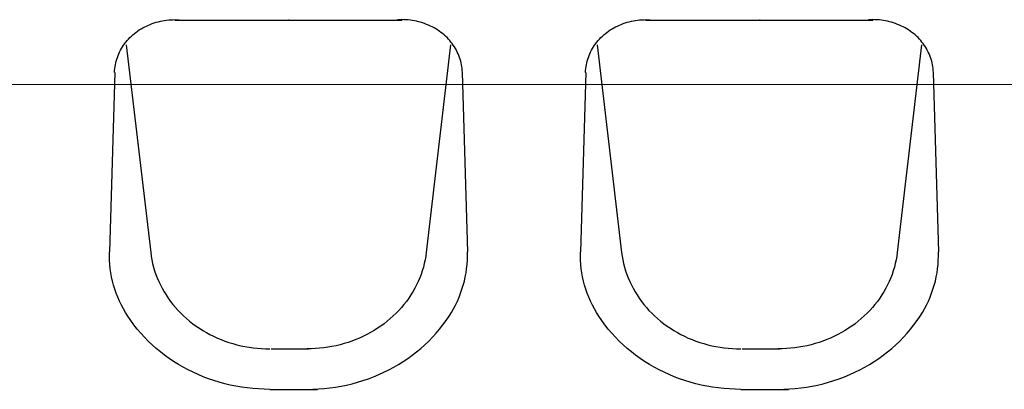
# Model space of a CAD drawing. Header units: millimetres. Extents: x -12988 to 25758, y 6227 to 71097.
# Tile 27 of 28: x 4955 to 5061, y 18189 to 18229. Entities that reach past the tile are written whole.
import ezdxf

# ---------------------------------------------------------------- set-up
doc = ezdxf.new("R2010")
doc.units = ezdxf.units.MM
doc.layers.add('!WYPOSAŻENIE', color=4, linetype='Continuous')
doc.layers.add('0! WIZJA', color=210, linetype='Continuous', lineweight=18)

# ---------------------------------------------------------------- blocks, each defined once
blk = doc.blocks.new('*U118')
at = {"layer": '!WYPOSAŻENIE'}
for p, q in [((-15.77, 19.13), (-15.57, 19.23)), ((-15.77, 19.13), (-15.57, 19.23)), ((-15.57, 19.23), (-15.37, 19.33)), ((-15.57, 19.23), (-15.37, 19.33)), ((-15.37, 19.33), (-15.16, 19.43)), ((-15.37, 19.33), (-15.16, 19.43)), ((-15.16, 19.43), (-14.96, 19.51)), ((-15.16, 19.43), (-14.96, 19.51)), ((-14.96, 19.51), (-14.74, 19.6)), ((-14.96, 19.51), (-14.74, 19.6)), ((-14.74, 19.6), (-14.53, 19.67)), ((-14.74, 19.6), (-14.53, 19.67)), ((-14.53, 19.67), (-14.31, 19.74)), ((-14.53, 19.67), (-14.31, 19.74)), ((-14.31, 19.74), (-14.09, 19.8)), ((-14.31, 19.74), (-14.09, 19.8)), ((-14.09, 19.8), (-13.87, 19.85)), ((-14.09, 19.8), (-13.87, 19.85)), ((-13.87, 19.85), (-13.65, 19.89)), ((-13.87, 19.85), (-13.65, 19.89)), ((-13.65, 19.89), (-13.42, 19.93)), ((-13.65, 19.89), (-13.42, 19.93)), ((-13.42, 19.93), (-13.2, 19.96)), ((-13.42, 19.93), (-13.2, 19.96)), ((-13.2, 19.96), (-12.97, 19.99)), ((-13.2, 19.96), (-12.97, 19.99)), ((-12.97, 19.99), (-12.74, 20)), ((-12.97, 19.99), (-12.74, 20)), ((-12.74, 20), (-12.51, 20.01)), ((-12.74, 20), (-12.51, 20.01)), ((-12.51, 20.01), (-12.28, 20.02)), ((-12.51, 20.01), (-12.28, 20.02)), ((12.32, 19.98), (-12.32, 19.98)), ((12.32, 19.98), (-12.32, 19.98)), ((-12.28, 20.02), (-12.05, 20.01)), ((-12.28, 20.02), (-12.05, 20.01)), ((-12.05, 20.01), (-11.82, 20)), ((-12.05, 20.01), (-11.82, 20)), ((12.05, 20.01), (11.82, 20)), ((12.05, 20.01), (11.82, 20)), ((12.28, 20.02), (12.05, 20.01)), ((12.28, 20.02), (12.05, 20.01)), ((12.51, 20.01), (12.28, 20.02)), ((12.51, 20.01), (12.28, 20.02)), ((12.74, 20), (12.51, 20.01)), ((12.74, 20), (12.51, 20.01)), ((12.97, 19.99), (12.74, 20)), ((12.97, 19.99), (12.74, 20)), ((13.2, 19.96), (12.97, 19.99)), ((13.2, 19.96), (12.97, 19.99)), ((13.42, 19.93), (13.2, 19.96)), ((13.42, 19.93), (13.2, 19.96)), ((13.65, 19.89), (13.42, 19.93)), ((13.65, 19.89), (13.42, 19.93)), ((13.87, 19.85), (13.65, 19.89)), ((13.87, 19.85), (13.65, 19.89)), ((14.09, 19.8), (13.87, 19.85)), ((14.09, 19.8), (13.87, 19.85)), ((14.31, 19.74), (14.09, 19.8)), ((14.31, 19.74), (14.09, 19.8)), ((14.53, 19.67), (14.31, 19.74)), ((14.53, 19.67), (14.31, 19.74)), ((14.74, 19.6), (14.53, 19.67)), ((14.74, 19.6), (14.53, 19.67)), ((14.96, 19.51), (14.74, 19.6)), ((14.96, 19.51), (14.74, 19.6)), ((15.16, 19.43), (14.96, 19.51)), ((15.16, 19.43), (14.96, 19.51)), ((15.37, 19.33), (15.16, 19.43)), ((15.37, 19.33), (15.16, 19.43)), ((15.57, 19.23), (15.37, 19.33)), ((15.57, 19.23), (15.37, 19.33)), ((15.77, 19.13), (15.57, 19.23)), ((15.77, 19.13), (15.57, 19.23)), ((-17.17, 18.07), (-17.01, 18.22)), ((-17.17, 18.07), (-17.01, 18.22)), ((-17.01, 18.22), (-16.85, 18.37)), ((-17.01, 18.22), (-16.85, 18.37)), ((-16.85, 18.37), (-16.68, 18.51)), ((-16.85, 18.37), (-16.68, 18.51)), ((-16.68, 18.51), (-16.51, 18.64)), ((-16.68, 18.51), (-16.51, 18.64)), ((-16.51, 18.64), (-16.33, 18.77)), ((-16.51, 18.64), (-16.33, 18.77)), ((-16.33, 18.77), (-16.15, 18.9)), ((-16.33, 18.77), (-16.15, 18.9)), ((-16.15, 18.9), (-15.96, 19.02)), ((-16.15, 18.9), (-15.96, 19.02)), ((-15.96, 19.02), (-15.77, 19.13)), ((-15.96, 19.02), (-15.77, 19.13)), ((15.96, 19.02), (15.77, 19.13)), ((15.96, 19.02), (15.77, 19.13)), ((16.15, 18.9), (15.96, 19.02)), ((16.15, 18.9), (15.96, 19.02)), ((16.33, 18.77), (16.15, 18.9)), ((16.33, 18.77), (16.15, 18.9)), ((16.51, 18.64), (16.33, 18.77)), ((16.51, 18.64), (16.33, 18.77)), ((16.68, 18.51), (16.51, 18.64)), ((16.68, 18.51), (16.51, 18.64)), ((16.85, 18.37), (16.68, 18.51)), ((16.85, 18.37), (16.68, 18.51)), ((17.01, 18.22), (16.85, 18.37)), ((17.01, 18.22), (16.85, 18.37)), ((17.17, 18.07), (17.01, 18.22)), ((17.17, 18.07), (17.01, 18.22)), ((-18.08, 16.89), (-17.97, 17.07)), ((-18.08, 16.89), (-17.97, 17.07)), ((-17.97, 17.07), (-17.85, 17.24)), ((-17.97, 17.07), (-17.85, 17.24)), ((-17.85, 17.24), (-17.73, 17.42)), ((-17.85, 17.24), (-17.73, 17.42)), ((-17.73, 17.42), (-17.6, 17.59)), ((-17.73, 17.42), (-17.6, 17.59)), ((-17.6, 17.59), (-17.46, 17.75)), ((-17.6, 17.59), (-17.46, 17.75)), ((-17.56, 17.29), (-14.92, -5.19)), ((-17.56, 17.29), (-14.92, -5.19)), ((-17.46, 17.75), (-17.32, 17.91)), ((-17.46, 17.75), (-17.32, 17.91)), ((-17.32, 17.91), (-17.17, 18.07)), ((-17.32, 17.91), (-17.17, 18.07)), ((17.56, 17.29), (14.92, -5.19)), ((17.56, 17.29), (14.92, -5.19)), ((17.32, 17.91), (17.17, 18.07)), ((17.32, 17.91), (17.17, 18.07)), ((17.46, 17.75), (17.32, 17.91)), ((17.46, 17.75), (17.32, 17.91)), ((17.6, 17.59), (17.46, 17.75)), ((17.6, 17.59), (17.46, 17.75)), ((17.73, 17.42), (17.6, 17.59)), ((17.73, 17.42), (17.6, 17.59)), ((17.85, 17.24), (17.73, 17.42)), ((17.85, 17.24), (17.73, 17.42)), ((17.97, 17.07), (17.85, 17.24)), ((17.97, 17.07), (17.85, 17.24)), ((18.08, 16.89), (17.97, 17.07)), ((18.08, 16.89), (17.97, 17.07)), ((-18.52, 15.93), (-18.45, 16.13)), ((-18.52, 15.93), (-18.45, 16.13)), ((-18.45, 16.13), (-18.37, 16.32)), ((-18.45, 16.13), (-18.37, 16.32)), ((-18.37, 16.32), (-18.28, 16.51)), ((-18.37, 16.32), (-18.28, 16.51)), ((-18.28, 16.51), (-18.18, 16.7)), ((-18.28, 16.51), (-18.18, 16.7)), ((-18.18, 16.7), (-18.08, 16.89)), ((-18.18, 16.7), (-18.08, 16.89)), ((18.18, 16.7), (18.08, 16.89)), ((18.18, 16.7), (18.08, 16.89)), ((18.28, 16.51), (18.18, 16.7)), ((18.28, 16.51), (18.18, 16.7)), ((18.37, 16.32), (18.28, 16.51)), ((18.37, 16.32), (18.28, 16.51)), ((18.45, 16.13), (18.37, 16.32)), ((18.45, 16.13), (18.37, 16.32)), ((18.52, 15.93), (18.45, 16.13)), ((18.52, 15.93), (18.45, 16.13)), ((-18.8, 14.72), (-18.77, 14.93)), ((-18.8, 14.72), (-18.77, 14.93)), ((-18.77, 14.93), (-18.74, 15.13)), ((-18.77, 14.93), (-18.74, 15.13)), ((-18.74, 15.13), (-18.7, 15.34)), ((-18.74, 15.13), (-18.7, 15.34)), ((-18.7, 15.34), (-18.65, 15.54)), ((-18.7, 15.34), (-18.65, 15.54)), ((-18.65, 15.54), (-18.59, 15.74)), ((-18.65, 15.54), (-18.59, 15.74)), ((-18.59, 15.74), (-18.52, 15.93)), ((-18.59, 15.74), (-18.52, 15.93)), ((18.59, 15.74), (18.52, 15.93)), ((18.59, 15.74), (18.52, 15.93)), ((18.65, 15.54), (18.59, 15.74)), ((18.65, 15.54), (18.59, 15.74)), ((18.7, 15.34), (18.65, 15.54)), ((18.7, 15.34), (18.65, 15.54)), ((18.74, 15.13), (18.7, 15.34)), ((18.74, 15.13), (18.7, 15.34)), ((18.77, 14.93), (18.74, 15.13)), ((18.77, 14.93), (18.74, 15.13)), ((18.8, 14.72), (18.77, 14.93)), ((18.8, 14.72), (18.77, 14.93)), ((-18.8, 14.31), (-19.38, -5.13)), ((-18.8, 14.31), (-19.38, -5.13)), ((-18.83, 14.31), (-18.82, 14.52)), ((-18.83, 14.31), (-18.82, 14.52)), ((-18.82, 14.52), (-18.8, 14.72)), ((-18.82, 14.52), (-18.8, 14.72)), ((18.82, 14.52), (18.8, 14.72)), ((18.82, 14.52), (18.8, 14.72)), ((18.8, 14.31), (19.38, -5.13)), ((18.8, 14.31), (19.38, -5.13)), ((18.83, 14.31), (18.82, 14.52)), ((18.83, 14.31), (18.82, 14.52)), ((-19.39, -5.58), (-19.38, -5.13)), ((-19.39, -5.58), (-19.38, -5.13)), ((-14.92, -5.19), (-14.87, -5.59)), ((-14.92, -5.19), (-14.87, -5.59)), ((14.92, -5.19), (14.87, -5.59)), ((14.92, -5.19), (14.87, -5.59)), ((14.92, -5.19), (14.87, -5.59)), ((14.92, -5.19), (14.87, -5.59)), ((19.39, -5.58), (19.38, -5.13)), ((19.39, -5.58), (19.38, -5.13)), ((-19.37, -6.04), (-19.39, -5.58)), ((-19.37, -6.04), (-19.39, -5.58)), ((-19.34, -6.5), (-19.37, -6.04)), ((-19.34, -6.5), (-19.37, -6.04)), ((-14.87, -5.59), (-14.8, -5.99)), ((-14.87, -5.59), (-14.8, -5.99)), ((-14.8, -5.99), (-14.71, -6.39)), ((-14.8, -5.99), (-14.71, -6.39)), ((-14.71, -6.39), (-14.61, -6.79)), ((-14.71, -6.39), (-14.61, -6.79)), ((14.71, -6.39), (14.61, -6.79)), ((14.71, -6.39), (14.61, -6.79)), ((14.71, -6.39), (14.61, -6.79)), ((14.71, -6.39), (14.61, -6.79)), ((14.8, -5.99), (14.71, -6.39)), ((14.8, -5.99), (14.71, -6.39)), ((14.8, -5.99), (14.71, -6.39)), ((14.8, -5.99), (14.71, -6.39)), ((14.87, -5.59), (14.8, -5.99)), ((14.87, -5.59), (14.8, -5.99)), ((14.87, -5.59), (14.8, -5.99)), ((14.87, -5.59), (14.8, -5.99)), ((19.34, -6.5), (19.37, -6.04)), ((19.34, -6.5), (19.37, -6.04)), ((19.37, -6.04), (19.39, -5.58)), ((19.37, -6.04), (19.39, -5.58)), ((-19.29, -6.95), (-19.34, -6.5)), ((-19.29, -6.95), (-19.34, -6.5)), ((-19.23, -7.4), (-19.29, -6.95)), ((-19.23, -7.4), (-19.29, -6.95)), ((-19.15, -7.85), (-19.23, -7.4)), ((-19.15, -7.85), (-19.23, -7.4)), ((-14.61, -6.79), (-14.49, -7.18)), ((-14.61, -6.79), (-14.49, -7.18)), ((-14.49, -7.18), (-14.36, -7.57)), ((-14.49, -7.18), (-14.36, -7.57)), ((14.49, -7.18), (14.36, -7.57)), ((14.49, -7.18), (14.36, -7.57)), ((14.49, -7.18), (14.36, -7.57)), ((14.49, -7.18), (14.36, -7.57)), ((14.61, -6.79), (14.49, -7.18)), ((14.61, -6.79), (14.49, -7.18)), ((14.61, -6.79), (14.49, -7.18)), ((14.61, -6.79), (14.49, -7.18)), ((19.15, -7.85), (19.23, -7.4)), ((19.15, -7.85), (19.23, -7.4)), ((19.23, -7.4), (19.29, -6.95)), ((19.23, -7.4), (19.29, -6.95)), ((19.29, -6.95), (19.34, -6.5)), ((19.29, -6.95), (19.34, -6.5)), ((-19.05, -8.3), (-19.15, -7.85)), ((-19.05, -8.3), (-19.15, -7.85)), ((-18.93, -8.74), (-19.05, -8.3)), ((-18.93, -8.74), (-19.05, -8.3)), ((-14.36, -7.57), (-14.21, -7.96)), ((-14.36, -7.57), (-14.21, -7.96)), ((-14.21, -7.96), (-14.05, -8.34)), ((-14.21, -7.96), (-14.05, -8.34)), ((-14.05, -8.34), (-13.87, -8.71)), ((-14.05, -8.34), (-13.87, -8.71)), ((14.05, -8.34), (13.87, -8.71)), ((14.05, -8.34), (13.87, -8.71)), ((14.05, -8.34), (13.87, -8.71)), ((14.05, -8.34), (13.87, -8.71)), ((14.21, -7.96), (14.05, -8.34)), ((14.21, -7.96), (14.05, -8.34)), ((14.21, -7.96), (14.05, -8.34)), ((14.21, -7.96), (14.05, -8.34)), ((14.36, -7.57), (14.21, -7.96)), ((14.36, -7.57), (14.21, -7.96)), ((14.36, -7.57), (14.21, -7.96)), ((14.36, -7.57), (14.21, -7.96)), ((18.93, -8.74), (19.05, -8.3)), ((18.93, -8.74), (19.05, -8.3)), ((19.05, -8.3), (19.15, -7.85)), ((19.05, -8.3), (19.15, -7.85)), ((-18.79, -9.18), (-18.93, -8.74)), ((-18.79, -9.18), (-18.93, -8.74)), ((-18.64, -9.62), (-18.79, -9.18)), ((-18.64, -9.62), (-18.79, -9.18)), ((-13.87, -8.71), (-13.68, -9.08)), ((-13.87, -8.71), (-13.68, -9.08)), ((-13.68, -9.08), (-13.47, -9.45)), ((-13.68, -9.08), (-13.47, -9.45)), ((-13.47, -9.45), (-13.25, -9.8)), ((-13.47, -9.45), (-13.25, -9.8)), ((13.47, -9.45), (13.25, -9.8)), ((13.47, -9.45), (13.25, -9.8)), ((13.47, -9.45), (13.25, -9.8)), ((13.47, -9.45), (13.25, -9.8)), ((13.68, -9.08), (13.47, -9.45)), ((13.68, -9.08), (13.47, -9.45)), ((13.68, -9.08), (13.47, -9.45)), ((13.68, -9.08), (13.47, -9.45)), ((13.87, -8.71), (13.68, -9.08)), ((13.87, -8.71), (13.68, -9.08)), ((13.87, -8.71), (13.68, -9.08)), ((13.87, -8.71), (13.68, -9.08)), ((18.64, -9.62), (18.79, -9.18)), ((18.64, -9.62), (18.79, -9.18)), ((18.79, -9.18), (18.93, -8.74)), ((18.79, -9.18), (18.93, -8.74)), ((-18.47, -10.05), (-18.64, -9.62)), ((-18.47, -10.05), (-18.64, -9.62)), ((-18.29, -10.48), (-18.47, -10.05)), ((-18.29, -10.48), (-18.47, -10.05)), ((-18.09, -10.89), (-18.29, -10.48)), ((-18.09, -10.89), (-18.29, -10.48)), ((-13.25, -9.8), (-13.02, -10.15)), ((-13.25, -9.8), (-13.02, -10.15)), ((-13.02, -10.15), (-12.77, -10.49)), ((-13.02, -10.15), (-12.77, -10.49)), ((-12.77, -10.49), (-12.51, -10.83)), ((-12.77, -10.49), (-12.51, -10.83)), ((12.77, -10.49), (12.51, -10.83)), ((12.77, -10.49), (12.51, -10.83)), ((12.77, -10.49), (12.51, -10.83)), ((12.77, -10.49), (12.51, -10.83)), ((13.02, -10.15), (12.77, -10.49)), ((13.02, -10.15), (12.77, -10.49)), ((13.02, -10.15), (12.77, -10.49)), ((13.02, -10.15), (12.77, -10.49)), ((13.25, -9.8), (13.02, -10.15)), ((13.25, -9.8), (13.02, -10.15)), ((13.25, -9.8), (13.02, -10.15)), ((13.25, -9.8), (13.02, -10.15)), ((18.09, -10.89), (18.29, -10.48)), ((18.09, -10.89), (18.29, -10.48)), ((18.29, -10.48), (18.47, -10.05)), ((18.29, -10.48), (18.47, -10.05)), ((18.47, -10.05), (18.64, -9.62)), ((18.47, -10.05), (18.64, -9.62)), ((-17.87, -11.31), (-18.09, -10.89)), ((-17.87, -11.31), (-18.09, -10.89)), ((-17.64, -11.71), (-17.87, -11.31)), ((-17.64, -11.71), (-17.87, -11.31)), ((-17.39, -12.11), (-17.64, -11.71)), ((-17.39, -12.11), (-17.64, -11.71)), ((-12.51, -10.83), (-12.24, -11.15)), ((-12.51, -10.83), (-12.24, -11.15)), ((-12.24, -11.15), (-11.96, -11.47)), ((-12.24, -11.15), (-11.96, -11.47)), ((-11.96, -11.47), (-11.66, -11.78)), ((-11.96, -11.47), (-11.66, -11.78)), ((11.96, -11.47), (11.66, -11.78)), ((11.96, -11.47), (11.66, -11.78)), ((11.96, -11.47), (11.66, -11.78)), ((11.96, -11.47), (11.66, -11.78)), ((12.24, -11.15), (11.96, -11.47)), ((12.24, -11.15), (11.96, -11.47)), ((12.24, -11.15), (11.96, -11.47)), ((12.24, -11.15), (11.96, -11.47)), ((12.51, -10.83), (12.24, -11.15)), ((12.51, -10.83), (12.24, -11.15)), ((12.51, -10.83), (12.24, -11.15)), ((12.51, -10.83), (12.24, -11.15)), ((17.39, -12.11), (17.64, -11.71)), ((17.39, -12.11), (17.64, -11.71)), ((17.64, -11.71), (17.87, -11.31)), ((17.64, -11.71), (17.87, -11.31)), ((17.87, -11.31), (18.09, -10.89)), ((17.87, -11.31), (18.09, -10.89)), ((-17.07, -12.58), (-17.39, -12.11)), ((-17.07, -12.58), (-17.39, -12.11)), ((-16.73, -13.05), (-17.07, -12.58)), ((-16.73, -13.05), (-17.07, -12.58)), ((-11.66, -11.78), (-11.35, -12.07)), ((-11.66, -11.78), (-11.35, -12.07)), ((-11.35, -12.07), (-11.03, -12.36)), ((-11.35, -12.07), (-11.03, -12.36)), ((-11.03, -12.36), (-10.7, -12.64)), ((-11.03, -12.36), (-10.7, -12.64)), ((-10.7, -12.64), (-10.36, -12.91)), ((-10.7, -12.64), (-10.36, -12.91)), ((10.7, -12.64), (10.36, -12.91)), ((10.7, -12.64), (10.36, -12.91)), ((10.7, -12.64), (10.36, -12.91)), ((10.7, -12.64), (10.36, -12.91)), ((11.03, -12.36), (10.7, -12.64)), ((11.03, -12.36), (10.7, -12.64)), ((11.03, -12.36), (10.7, -12.64)), ((11.03, -12.36), (10.7, -12.64)), ((11.35, -12.07), (11.03, -12.36)), ((11.35, -12.07), (11.03, -12.36)), ((11.35, -12.07), (11.03, -12.36)), ((11.35, -12.07), (11.03, -12.36)), ((11.66, -11.78), (11.35, -12.07)), ((11.66, -11.78), (11.35, -12.07)), ((11.66, -11.78), (11.35, -12.07)), ((11.66, -11.78), (11.35, -12.07)), ((16.73, -13.05), (17.07, -12.58)), ((16.73, -13.05), (17.07, -12.58)), ((17.07, -12.58), (17.39, -12.11)), ((17.07, -12.58), (17.39, -12.11)), ((-16.37, -13.5), (-16.73, -13.05)), ((-16.37, -13.5), (-16.73, -13.05)), ((-15.99, -13.94), (-16.37, -13.5)), ((-15.99, -13.94), (-16.37, -13.5)), ((-10.36, -12.91), (-10, -13.16)), ((-10.36, -12.91), (-10, -13.16)), ((-10, -13.16), (-9.64, -13.41)), ((-10, -13.16), (-9.64, -13.41)), ((-9.64, -13.41), (-9.27, -13.64)), ((-9.64, -13.41), (-9.27, -13.64)), ((-9.27, -13.64), (-8.89, -13.86)), ((-9.27, -13.64), (-8.89, -13.86)), ((9.27, -13.64), (8.89, -13.86)), ((9.27, -13.64), (8.89, -13.86)), ((9.27, -13.64), (8.89, -13.86)), ((9.27, -13.64), (8.89, -13.86)), ((9.64, -13.41), (9.27, -13.64)), ((9.64, -13.41), (9.27, -13.64)), ((9.64, -13.41), (9.27, -13.64)), ((9.64, -13.41), (9.27, -13.64)), ((10, -13.16), (9.64, -13.41)), ((10, -13.16), (9.64, -13.41)), ((10, -13.16), (9.64, -13.41)), ((10, -13.16), (9.64, -13.41)), ((10.36, -12.91), (10, -13.16)), ((10.36, -12.91), (10, -13.16)), ((10.36, -12.91), (10, -13.16)), ((10.36, -12.91), (10, -13.16)), ((15.99, -13.94), (16.37, -13.5)), ((15.99, -13.94), (16.37, -13.5)), ((16.37, -13.5), (16.73, -13.05)), ((16.37, -13.5), (16.73, -13.05)), ((-15.6, -14.37), (-15.99, -13.94)), ((-15.6, -14.37), (-15.99, -13.94)), ((-15.19, -14.79), (-15.6, -14.37)), ((-15.19, -14.79), (-15.6, -14.37)), ((-14.77, -15.19), (-15.19, -14.79)), ((-14.77, -15.19), (-15.19, -14.79)), ((-8.89, -13.86), (-8.5, -14.07)), ((-8.89, -13.86), (-8.5, -14.07)), ((-8.5, -14.07), (-8.11, -14.27)), ((-8.5, -14.07), (-8.11, -14.27)), ((-8.11, -14.27), (-7.7, -14.46)), ((-8.11, -14.27), (-7.7, -14.46)), ((-7.7, -14.46), (-7.29, -14.63)), ((-7.7, -14.46), (-7.29, -14.63)), ((-7.29, -14.63), (-6.88, -14.79)), ((-7.29, -14.63), (-6.88, -14.79)), ((-6.88, -14.79), (-6.45, -14.93)), ((-6.88, -14.79), (-6.45, -14.93)), ((6.88, -14.79), (6.45, -14.93)), ((6.88, -14.79), (6.45, -14.93)), ((6.88, -14.79), (6.45, -14.93)), ((6.88, -14.79), (6.45, -14.93)), ((7.29, -14.63), (6.88, -14.79)), ((7.29, -14.63), (6.88, -14.79)), ((7.29, -14.63), (6.88, -14.79)), ((7.29, -14.63), (6.88, -14.79)), ((7.7, -14.46), (7.29, -14.63)), ((7.7, -14.46), (7.29, -14.63)), ((7.7, -14.46), (7.29, -14.63)), ((7.7, -14.46), (7.29, -14.63)), ((8.11, -14.27), (7.7, -14.46)), ((8.11, -14.27), (7.7, -14.46)), ((8.11, -14.27), (7.7, -14.46)), ((8.11, -14.27), (7.7, -14.46)), ((8.5, -14.07), (8.11, -14.27)), ((8.5, -14.07), (8.11, -14.27)), ((8.5, -14.07), (8.11, -14.27)), ((8.5, -14.07), (8.11, -14.27)), ((8.89, -13.86), (8.5, -14.07)), ((8.89, -13.86), (8.5, -14.07)), ((8.89, -13.86), (8.5, -14.07)), ((8.89, -13.86), (8.5, -14.07)), ((14.77, -15.19), (15.19, -14.79)), ((14.77, -15.19), (15.19, -14.79)), ((15.19, -14.79), (15.6, -14.37)), ((15.19, -14.79), (15.6, -14.37)), ((15.6, -14.37), (15.99, -13.94)), ((15.6, -14.37), (15.99, -13.94)), ((-14.33, -15.58), (-14.77, -15.19)), ((-14.33, -15.58), (-14.77, -15.19)), ((-13.87, -15.96), (-14.33, -15.58)), ((-13.87, -15.96), (-14.33, -15.58)), ((-13.41, -16.32), (-13.87, -15.96)), ((-13.41, -16.32), (-13.87, -15.96)), ((-6.45, -14.93), (-6.03, -15.07)), ((-6.45, -14.93), (-6.03, -15.07)), ((-6.03, -15.07), (-5.59, -15.19)), ((-6.03, -15.07), (-5.59, -15.19)), ((-5.59, -15.19), (-5.16, -15.29)), ((-5.59, -15.19), (-5.16, -15.29)), ((-5.16, -15.29), (-4.71, -15.38)), ((-5.16, -15.29), (-4.71, -15.38)), ((-4.71, -15.38), (-4.27, -15.46)), ((-4.71, -15.38), (-4.27, -15.46)), ((-4.27, -15.46), (-3.82, -15.52)), ((-4.27, -15.46), (-3.82, -15.52)), ((-3.82, -15.52), (-3.37, -15.57)), ((-3.82, -15.52), (-3.37, -15.57)), ((-3.37, -15.57), (-2.92, -15.61)), ((-3.37, -15.57), (-2.92, -15.61)), ((-2.92, -15.61), (-2.47, -15.63)), ((-2.92, -15.61), (-2.47, -15.63)), ((-2.47, -15.63), (-2.02, -15.64)), ((-2.47, -15.63), (-2.02, -15.64)), ((1.88, -15.64), (-2.16, -15.64)), ((1.88, -15.64), (-2.16, -15.64)), ((2.47, -15.63), (2.02, -15.64)), ((2.47, -15.63), (2.02, -15.64)), ((2.47, -15.63), (2.02, -15.64)), ((2.47, -15.63), (2.02, -15.64)), ((2.92, -15.61), (2.47, -15.63)), ((2.92, -15.61), (2.47, -15.63)), ((2.92, -15.61), (2.47, -15.63)), ((2.92, -15.61), (2.47, -15.63)), ((3.37, -15.57), (2.92, -15.61)), ((3.37, -15.57), (2.92, -15.61)), ((3.37, -15.57), (2.92, -15.61)), ((3.37, -15.57), (2.92, -15.61)), ((3.82, -15.52), (3.37, -15.57)), ((3.82, -15.52), (3.37, -15.57)), ((3.82, -15.52), (3.37, -15.57)), ((3.82, -15.52), (3.37, -15.57)), ((4.27, -15.46), (3.82, -15.52)), ((4.27, -15.46), (3.82, -15.52)), ((4.27, -15.46), (3.82, -15.52)), ((4.27, -15.46), (3.82, -15.52)), ((4.71, -15.38), (4.27, -15.46)), ((4.71, -15.38), (4.27, -15.46)), ((4.71, -15.38), (4.27, -15.46)), ((4.71, -15.38), (4.27, -15.46)), ((5.16, -15.29), (4.71, -15.38)), ((5.16, -15.29), (4.71, -15.38)), ((5.16, -15.29), (4.71, -15.38)), ((5.16, -15.29), (4.71, -15.38)), ((5.59, -15.19), (5.16, -15.29)), ((5.59, -15.19), (5.16, -15.29)), ((5.59, -15.19), (5.16, -15.29)), ((5.59, -15.19), (5.16, -15.29)), ((6.03, -15.07), (5.59, -15.19)), ((6.03, -15.07), (5.59, -15.19)), ((6.03, -15.07), (5.59, -15.19)), ((6.03, -15.07), (5.59, -15.19)), ((6.45, -14.93), (6.03, -15.07)), ((6.45, -14.93), (6.03, -15.07)), ((6.45, -14.93), (6.03, -15.07)), ((6.45, -14.93), (6.03, -15.07)), ((13.41, -16.32), (13.87, -15.96)), ((13.41, -16.32), (13.87, -15.96)), ((13.87, -15.96), (14.33, -15.58)), ((13.87, -15.96), (14.33, -15.58)), ((14.33, -15.58), (14.77, -15.19)), ((14.33, -15.58), (14.77, -15.19)), ((-12.92, -16.67), (-13.41, -16.32)), ((-12.92, -16.67), (-13.41, -16.32)), ((-12.43, -17), (-12.92, -16.67)), ((-12.43, -17), (-12.92, -16.67)), ((-11.92, -17.32), (-12.43, -17)), ((-11.92, -17.32), (-12.43, -17)), ((11.92, -17.32), (12.43, -17)), ((11.92, -17.32), (12.43, -17)), ((12.43, -17), (12.92, -16.67)), ((12.43, -17), (12.92, -16.67)), ((12.92, -16.67), (13.41, -16.32)), ((12.92, -16.67), (13.41, -16.32)), ((-11.4, -17.62), (-11.92, -17.32)), ((-11.4, -17.62), (-11.92, -17.32)), ((-10.87, -17.9), (-11.4, -17.62)), ((-10.87, -17.9), (-11.4, -17.62)), ((-10.33, -18.17), (-10.87, -17.9)), ((-10.33, -18.17), (-10.87, -17.9)), ((10.33, -18.17), (10.87, -17.9)), ((10.33, -18.17), (10.87, -17.9)), ((10.87, -17.9), (11.4, -17.62)), ((10.87, -17.9), (11.4, -17.62)), ((11.4, -17.62), (11.92, -17.32)), ((11.4, -17.62), (11.92, -17.32)), ((-9.78, -18.42), (-10.33, -18.17)), ((-9.78, -18.42), (-10.33, -18.17)), ((-9.22, -18.65), (-9.78, -18.42)), ((-9.22, -18.65), (-9.78, -18.42)), ((-8.65, -18.87), (-9.22, -18.65)), ((-8.65, -18.87), (-9.22, -18.65)), ((-8.07, -19.06), (-8.65, -18.87)), ((-8.07, -19.06), (-8.65, -18.87)), ((-7.49, -19.24), (-8.07, -19.06)), ((-7.49, -19.24), (-8.07, -19.06)), ((7.49, -19.24), (8.07, -19.06)), ((7.49, -19.24), (8.07, -19.06)), ((8.07, -19.06), (8.65, -18.87)), ((8.07, -19.06), (8.65, -18.87)), ((8.65, -18.87), (9.22, -18.65)), ((8.65, -18.87), (9.22, -18.65)), ((9.22, -18.65), (9.78, -18.42)), ((9.22, -18.65), (9.78, -18.42)), ((9.78, -18.42), (10.33, -18.17)), ((9.78, -18.42), (10.33, -18.17)), ((-6.9, -19.41), (-7.49, -19.24)), ((-6.9, -19.41), (-7.49, -19.24)), ((-6.3, -19.55), (-6.9, -19.41)), ((-6.3, -19.55), (-6.9, -19.41)), ((-5.7, -19.67), (-6.3, -19.55)), ((-5.7, -19.67), (-6.3, -19.55)), ((-5.09, -19.78), (-5.7, -19.67)), ((-5.09, -19.78), (-5.7, -19.67)), ((-4.48, -19.86), (-5.09, -19.78)), ((-4.48, -19.86), (-5.09, -19.78)), ((-3.87, -19.93), (-4.48, -19.86)), ((-3.87, -19.93), (-4.48, -19.86)), ((-3.25, -19.98), (-3.87, -19.93)), ((-3.25, -19.98), (-3.87, -19.93)), ((-2.64, -20.01), (-3.25, -19.98)), ((-2.64, -20.01), (-3.25, -19.98)), ((2.02, -20.02), (-3.14, -20.02)), ((2.02, -20.02), (-3.14, -20.02)), ((-2.02, -20.02), (-2.64, -20.01)), ((-2.02, -20.02), (-2.64, -20.01)), ((2.02, -20.02), (2.64, -20.01)), ((2.02, -20.02), (2.64, -20.01)), ((2.64, -20.01), (3.25, -19.98)), ((2.64, -20.01), (3.25, -19.98)), ((3.25, -19.98), (3.87, -19.93)), ((3.25, -19.98), (3.87, -19.93)), ((3.87, -19.93), (4.48, -19.86)), ((3.87, -19.93), (4.48, -19.86)), ((4.48, -19.86), (5.09, -19.78)), ((4.48, -19.86), (5.09, -19.78)), ((5.09, -19.78), (5.7, -19.67)), ((5.09, -19.78), (5.7, -19.67)), ((5.7, -19.67), (6.3, -19.55)), ((5.7, -19.67), (6.3, -19.55)), ((6.3, -19.55), (6.9, -19.41)), ((6.3, -19.55), (6.9, -19.41)), ((6.9, -19.41), (7.49, -19.24)), ((6.9, -19.41), (7.49, -19.24))]:
    blk.add_line(p, q, dxfattribs=at)
blk.add_point((-0.03, 19.98), dxfattribs=at)
blk.add_point((-0.03, 19.98), dxfattribs=at)
blk = doc.blocks.new('*U117')
at = {"layer": '0! WIZJA', "color": 0, "linetype": 'ByBlock', "lineweight": -2, "ltscale": 0.5, "transparency": 16777216}
for p in [(1020, 0), (1071, 0)]:
    blk.add_blockref('*U118', p, dxfattribs=at)

msp = doc.modelspace()

# ---------------------------------------------------------------- linework, layer by layer
at = {"layer": '0! WIZJA'}
msp.add_line((4500.891, 18222.303), (6082.891, 18222.303), dxfattribs=at)

# ---------------------------------------------------------------- block references
at = {"layer": '0! WIZJA', "ltscale": 0.5, "xscale": -1}
msp.add_blockref('*U117', (6054.685, 18209.318), dxfattribs=at)

doc.saveas('drawing.dxf')
